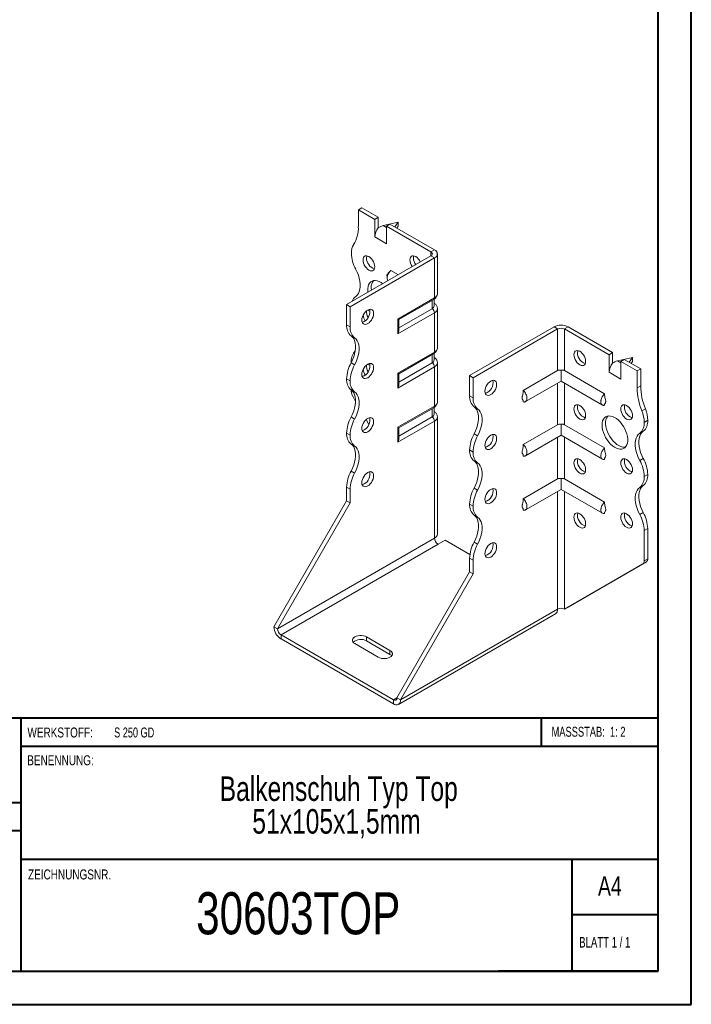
# Model space of a CAD drawing. Header units: millimetres. Extents: x 0 to 210, y 0 to 297.
# Tile 2 of 3: x 109 to 210, y 0 to 149. Entities that reach past the tile are written whole.
import ezdxf

# ---------------------------------------------------------------- set-up
doc = ezdxf.new("R2010")
doc.units = ezdxf.units.MM
doc.styles.add('SLDTEXTSTYLE0', font='TXT', dxfattribs={"width": 0.75})
doc.styles.add('SLDTEXTSTYLE1', font='TXT', dxfattribs={"width": 0.681818})
doc.styles.add('SLDTEXTSTYLE2', font='TXT', dxfattribs={"width": 0.7})
doc.styles.add('SLDTEXTSTYLE3', font='TXT', dxfattribs={"width": 0.6875})

# ---------------------------------------------------------------- blocks, each defined once
blk = doc.blocks.new('SW_NOTE_1')
at = {"color": 0, "linetype": 'Continuous', "lineweight": 0, "char_height": 3.7042, "attachment_point": 2, "style": 'SLDTEXTSTYLE0'}
for s, insert in [('Balkenschuh Typ Top', (24.66, 4.77)), ('51x105x1,5mm', (24.32, -0.16))]:
    blk.add_mtext(s, dxfattribs=dict(at, insert=insert))

msp = doc.modelspace()

# ---------------------------------------------------------------- linework, layer by layer
at = {"color": 7, "linetype": 'Continuous', "lineweight": 40}
for p, q in [((210.08, 0.21), (210.08, 297.21)), ((205.08, 5.21), (205.08, 292.21)), ((205.08, 43.37), (10.11, 43.37)), ((108.91, 43.37), (108.91, 5.12)), ((187.47, 39.12), (187.47, 43.37)), ((205.08, 39.12), (108.91, 39.12)), ((108.91, 30.62), (10.11, 30.62)), ((108.91, 26.37), (10.11, 26.37)), ((108.91, 22.12), (205.08, 22.12)), ((192.08, 5.21), (192.08, 22.21)), ((205.08, 13.71), (192.08, 13.71)), ((10.08, 5.21), (205.08, 5.21)), ((205.08, 5.21), (180.99, 5.21)), ((0.08, 0.21), (210.08, 0.21))]:
    msp.add_line(p, q, dxfattribs=at)
at = {"color": 7, "linetype": 'Continuous', "lineweight": 15}
for p, q in [((159.84, 120.03), (160.37, 120.33)), ((162.84, 118.91), (160.37, 120.33)), ((159.84, 120.03), (159.84, 117.46)), ((162.31, 118.6), (159.84, 120.03)), ((162.84, 118.91), (162.31, 118.6)), ((162.84, 117.31), (162.84, 118.91)), ((162.31, 115.95), (162.31, 118.6)), ((165.85, 118.19), (163.6, 117.66)), ((163.6, 117.66), (164.08, 117.37)), ((164.08, 117.58), (164.61, 117.88)), ((164.08, 114.93), (164.08, 117.58)), ((170.8, 113.7), (164.08, 117.58)), ((171.33, 114.01), (164.61, 117.88)), ((165.33, 117.47), (165.85, 118.19)), ((165.85, 117.58), (165.64, 117.29)), ((165.85, 118.19), (165.85, 117.58)), ((162.31, 115.95), (164.08, 114.93)), ((158.07, 105.74), (170.8, 113.09)), ((170.8, 113.7), (171.33, 114.01)), ((170.8, 113.7), (170.8, 113.09)), ((170.8, 113.09), (171.33, 112.78)), ((171.77, 107.37), (171.77, 113.39)), ((158.6, 105.43), (171.33, 112.78)), ((171.33, 106.76), (171.33, 112.78)), ((165.89, 110.25), (164.75, 110.91)), ((158.6, 105.43), (158.07, 105.74)), ((158.07, 102.7), (158.07, 105.74)), ((165.8, 103.57), (171.33, 106.76)), ((165.95, 103.49), (171.23, 106.53)), ((170.98, 105.13), (170.98, 106.39)), ((171.27, 105.54), (171.27, 106.56)), ((158.6, 102.39), (158.6, 105.43)), ((171.33, 104.51), (165.8, 101.32)), ((170.98, 105.13), (165.95, 102.23)), ((171.33, 98.59), (171.33, 104.51)), ((171.77, 99.21), (171.77, 105.13)), ((158.07, 102.7), (158.6, 102.39)), ((165.8, 101.32), (165.8, 103.57)), ((165.95, 101.82), (165.95, 103.49)), ((159.28, 100.74), (158.75, 101.05)), ((176.63, 95.03), (189.36, 102.37)), ((177.16, 94.72), (189.89, 102.07)), ((189.89, 102.07), (189.36, 102.37)), ((189.89, 102.07), (189.89, 95.79)), ((190.95, 102.07), (191.48, 102.37)), ((190.95, 95.79), (190.95, 102.07)), ((190.95, 102.07), (197.67, 98.19)), ((191.48, 102.37), (198.2, 98.5)), ((165.8, 95.4), (171.33, 98.59)), ((165.95, 95.32), (171.23, 98.37)), ((170.98, 96.96), (170.98, 98.22)), ((171.27, 97.37), (171.27, 98.39)), ((198.2, 98.5), (197.67, 98.19)), ((197.67, 95.54), (197.67, 98.19)), ((198.2, 96.9), (198.2, 98.5)), ((158.75, 96.96), (159.28, 96.66)), ((158.78, 97.16), (158.78, 97.03)), ((170.98, 96.96), (165.95, 94.06)), ((171.77, 91.04), (171.77, 96.96)), ((201.2, 97.78), (198.95, 97.24)), ((198.95, 97.24), (199.44, 96.96)), ((199.44, 97.17), (199.97, 97.47)), ((199.44, 94.51), (199.44, 97.17)), ((199.44, 97.17), (201.91, 95.74)), ((199.97, 97.47), (202.44, 96.05)), ((200.69, 97.06), (201.2, 97.78)), ((201.2, 97.17), (201, 96.88)), ((201.2, 97.78), (201.2, 97.17)), ((171.33, 96.35), (165.8, 93.16)), ((165.8, 93.16), (165.8, 95.4)), ((165.95, 93.65), (165.95, 95.32)), ((171.33, 90.43), (171.33, 96.35)), ((189.89, 95.79), (184.72, 92.8)), ((190.42, 94.2), (190.42, 95.84)), ((190.95, 95.79), (197, 92.3)), ((197.67, 95.54), (199.44, 94.51)), ((201.91, 95.74), (202.44, 96.05)), ((201.91, 95.74), (201.91, 93.18)), ((202.44, 96.05), (202.44, 93.48)), ((158.6, 94.23), (158.07, 94.53)), ((158.07, 94.53), (158.6, 94.23)), ((158.07, 94.53), (158.07, 94.53)), ((158.6, 94.23), (158.6, 94.23)), ((176.63, 95.03), (177.16, 94.72)), ((176.63, 91.98), (176.63, 95.03)), ((177.16, 91.68), (177.16, 94.72)), ((185.06, 91.11), (190.42, 94.2)), ((189.89, 93.9), (189.89, 87.62)), ((190.42, 94.2), (196.66, 90.6)), ((190.95, 87.62), (190.95, 93.9)), ((159.28, 92.58), (158.75, 92.88)), ((158.78, 92.86), (158.78, 92.6)), ((201.91, 93.18), (202.44, 93.48)), ((159.42, 91.15), (158.99, 91.91)), ((176.63, 91.98), (177.16, 91.68)), ((184.72, 91.29), (184.72, 91.07)), ((197, 90.78), (197, 90.57)), ((165.8, 87.24), (171.33, 90.43)), ((165.95, 87.15), (171.23, 90.2)), ((170.98, 88.8), (170.98, 90.06)), ((171.27, 89.2), (171.27, 90.23)), ((177.84, 90.03), (177.31, 90.33)), ((202.62, 89.71), (203.15, 90.02)), ((158.75, 88.8), (159.28, 88.49)), ((161.43, 87.67), (161.01, 88.41)), ((171.33, 88.18), (165.8, 84.99)), ((170.98, 88.8), (165.95, 85.89)), ((171.33, 70.53), (171.33, 88.18)), ((171.77, 71.14), (171.77, 88.8)), ((189.89, 87.62), (184.72, 84.64)), ((190.42, 86.04), (190.42, 87.68)), ((190.95, 87.62), (197, 84.13)), ((202.97, 87.98), (203.5, 88.29)), ((158.6, 86.06), (158.07, 86.37)), ((158.07, 86.37), (158.6, 86.06)), ((158.07, 86.37), (158.07, 86.37)), ((165.8, 84.99), (165.8, 87.24)), ((165.95, 85.49), (165.95, 87.15)), ((177.31, 86.25), (177.84, 85.94)), ((202.83, 86.64), (202.3, 86.33)), ((158.6, 86.06), (158.6, 86.06)), ((159.28, 84.41), (158.75, 84.72)), ((185.06, 82.94), (190.42, 86.04)), ((189.89, 85.73), (189.89, 79.46)), ((190.42, 86.04), (196.66, 82.44)), ((190.95, 79.46), (190.95, 85.73)), ((177.16, 83.51), (176.63, 83.82)), ((176.63, 83.82), (177.16, 83.51)), ((176.63, 83.82), (176.63, 83.82)), ((177.16, 83.51), (177.16, 83.51)), ((177.84, 81.86), (177.31, 82.17)), ((184.72, 83.13), (184.72, 82.91)), ((197, 82.62), (197, 82.4)), ((202.3, 82.25), (202.83, 82.55)), ((158.75, 80.63), (159.28, 80.33)), ((189.89, 79.46), (184.72, 76.47)), ((190.42, 77.87), (190.42, 79.51)), ((190.95, 79.46), (197, 75.97)), ((203.5, 80.12), (202.97, 79.82)), ((202.97, 79.82), (203.5, 80.12)), ((202.97, 79.82), (202.97, 79.82)), ((203.5, 80.12), (203.5, 80.12)), ((158.6, 77.9), (158.07, 78.2)), ((158.07, 76.14), (158.07, 78.2)), ((158.6, 75.84), (158.6, 77.9)), ((177.31, 78.08), (177.84, 77.78)), ((185.06, 74.78), (190.42, 77.87)), ((189.89, 77.57), (189.89, 59.81)), ((190.42, 77.87), (196.66, 74.27)), ((190.95, 59.81), (190.95, 77.57)), ((202.83, 78.47), (202.3, 78.17)), ((147.11, 57.16), (158.07, 76.14)), ((147.64, 56.85), (158.6, 75.84)), ((158.6, 75.84), (158.07, 76.14)), ((177.16, 75.35), (176.63, 75.65)), ((176.63, 75.65), (177.16, 75.35)), ((176.63, 75.65), (176.63, 75.65)), ((177.16, 75.35), (177.16, 75.35)), ((184.72, 74.96), (184.72, 74.74)), ((197, 74.45), (197, 74.24)), ((202.3, 74.08), (202.83, 74.39)), ((177.84, 73.7), (177.31, 74)), ((203.5, 71.96), (202.97, 71.65)), ((202.97, 71.65), (202.97, 67.09)), ((203.5, 71.96), (203.5, 67.4)), ((171.33, 70.53), (147.64, 56.85)), ((171.86, 69.61), (172.92, 70.22)), ((176.67, 68.05), (172.92, 70.22)), ((177.31, 69.92), (177.84, 69.61)), ((148.17, 55.93), (171.86, 69.61)), ((177.16, 67.18), (176.63, 67.49)), ((176.63, 65.43), (176.63, 67.49)), ((177.16, 65.12), (177.16, 67.18)), ((191.48, 60.12), (203.3, 66.94)), ((203.3, 66.94), (202.77, 66.63)), ((202.97, 67.09), (203.5, 67.4)), ((165.67, 46.44), (176.63, 65.43)), ((176.63, 65.43), (177.16, 65.12)), ((190.95, 59.81), (202.77, 66.63)), ((166.2, 46.14), (177.16, 65.12)), ((166.2, 46.14), (189.89, 59.81)), ((189.89, 59.81), (189.89, 59.81)), ((190.95, 59.81), (191.48, 60.12)), ((165.89, 45.45), (189.58, 59.12)), ((147.64, 56.85), (147.11, 57.16)), ((148.17, 55.93), (165.14, 46.14)), ((148.17, 55.93), (148.17, 55.32)), ((148.17, 55.32), (165.14, 45.52)), ((164.61, 53.59), (161.08, 55.63)), ((161.08, 55.01), (161.08, 55.63)), ((164.61, 52.97), (161.08, 55.01)), ((159.31, 54.61), (162.84, 52.57)), ((164.61, 52.97), (164.61, 53.59)), ((165.67, 46.44), (165.14, 46.14)), ((165.14, 46.14), (165.14, 45.52)), ((165.67, 46.44), (166.2, 46.14))]:
    msp.add_line(p, q, dxfattribs=at)
at = {"color": 7, "linetype": 'Continuous', "lineweight": 15, "flags": 128}
for points in [[(162.31, 111.45), (162.29, 111.69), (162.23, 111.95), (162.12, 112.2), (161.98, 112.44), (161.81, 112.66), (161.63, 112.85), (161.43, 112.99), (161.23, 113.07), (161.05, 113.11), (160.88, 113.08), (160.74, 113), (160.63, 112.87), (160.57, 112.69), (160.55, 112.48), (160.57, 112.24), (160.63, 111.98), (160.74, 111.73), (160.88, 111.48), (161.05, 111.27), (161.23, 111.08), (161.43, 110.94), (161.63, 110.86), (161.81, 110.82), (161.98, 110.85), (162.12, 110.93), (162.23, 111.06), (162.29, 111.24), (162.31, 111.45)], [(161.13, 113.1), (161.1, 113), (161.08, 112.78)], [(169.21, 112.17), (169.19, 112.2), (169.05, 112.45), (168.88, 112.66), (168.7, 112.85), (168.5, 112.99), (168.3, 113.07), (168.12, 113.11), (167.95, 113.08), (167.81, 113), (167.7, 112.87), (167.64, 112.69), (167.62, 112.48), (167.64, 112.24), (167.7, 111.98), (167.81, 111.73), (167.95, 111.49), (167.97, 111.46)], [(168.2, 113.1), (168.17, 113), (168.15, 112.78)], [(159.45, 106.98), (159.67, 107.18), (159.85, 107.42), (159.98, 107.72), (160.08, 108.06), (160.12, 108.43), (160.12, 108.84), (160.08, 109.27), (159.98, 109.71), (159.85, 110.17), (159.67, 110.62), (159.45, 111.06)], [(163.52, 108.89), (163.27, 109.06), (162.97, 109.22), (162.68, 109.32), (162.4, 109.37), (162.14, 109.36), (161.9, 109.28), (161.7, 109.16), (161.53, 108.97), (161.39, 108.74), (161.3, 108.47), (161.26, 108.15), (161.26, 107.81), (161.28, 107.59)], [(161.78, 108.29), (161.81, 107.93), (161.81, 107.9)], [(161.25, 104.92), (161.06, 104.78), (160.87, 104.6), (160.7, 104.38), (160.56, 104.14), (160.46, 103.89), (160.39, 103.63), (160.37, 103.39), (160.39, 103.18), (160.46, 103), (160.56, 102.87), (160.7, 102.79), (160.87, 102.76), (161.06, 102.79), (161.25, 102.88), (161.45, 103.02), (161.64, 103.21), (161.8, 103.42), (161.94, 103.67), (162.05, 103.92), (162.11, 104.17), (162.14, 104.41), (162.11, 104.63), (162.05, 104.81), (161.94, 104.94), (161.8, 105.02), (161.64, 105.04), (161.45, 105.01), (161.25, 104.92)], [(160.72, 103.19), (160.53, 103.1), (160.42, 103.08)], [(165.8, 103.57), (165.86, 103.54), (165.9, 103.51), (165.93, 103.5), (165.95, 103.49), (165.95, 103.49)], [(158.75, 101.05), (158.96, 100.85), (159.14, 100.61), (159.28, 100.31), (159.37, 99.97), (159.42, 99.6), (159.42, 99.19), (159.37, 98.76), (159.28, 98.32), (159.14, 97.86), (158.96, 97.41), (158.75, 96.96)], [(159.28, 96.66), (159.49, 97.1), (159.67, 97.56), (159.81, 98.01), (159.9, 98.45), (159.95, 98.88), (159.95, 99.29), (159.9, 99.67), (159.81, 100), (159.67, 100.3), (159.49, 100.55), (159.28, 100.74)], [(192.37, 98.19), (192.39, 98.4), (192.45, 98.58), (192.56, 98.71), (192.7, 98.79), (192.87, 98.82), (193.05, 98.79), (193.25, 98.7), (193.45, 98.56), (193.63, 98.38), (193.8, 98.16), (193.94, 97.92), (194.05, 97.66), (194.11, 97.41), (194.13, 97.17), (194.11, 96.95), (194.05, 96.78), (193.94, 96.64), (193.8, 96.56), (193.63, 96.54), (193.45, 96.57), (193.25, 96.66), (193.05, 96.8), (192.87, 96.98), (192.7, 97.2), (192.56, 97.44), (192.45, 97.7), (192.39, 97.95), (192.37, 98.19)], [(161.25, 96.76), (161.06, 96.62), (160.87, 96.44), (160.7, 96.22), (160.56, 95.98), (160.46, 95.72), (160.39, 95.47), (160.37, 95.23), (160.39, 95.01), (160.46, 94.84), (160.56, 94.7), (160.7, 94.62), (160.87, 94.6), (161.06, 94.63), (161.25, 94.72), (161.45, 94.86), (161.64, 95.04), (161.8, 95.26), (161.94, 95.5), (162.05, 95.75), (162.11, 96.01), (162.14, 96.25), (162.11, 96.46), (162.05, 96.64), (161.94, 96.77), (161.8, 96.85), (161.64, 96.88), (161.45, 96.85), (161.25, 96.76)], [(165.8, 95.4), (165.86, 95.37), (165.9, 95.35), (165.93, 95.33), (165.95, 95.32), (165.95, 95.32)], [(160.72, 95.02), (160.53, 94.94), (160.42, 94.91)], [(179.81, 94.21), (179.62, 94.07), (179.43, 93.89), (179.26, 93.67), (179.12, 93.43), (179.02, 93.17), (178.95, 92.92), (178.93, 92.68), (178.95, 92.46), (179.02, 92.29), (179.12, 92.15), (179.26, 92.07), (179.43, 92.05), (179.62, 92.08), (179.81, 92.17), (180.01, 92.31), (180.2, 92.49), (180.37, 92.71), (180.51, 92.95), (180.61, 93.2), (180.68, 93.46), (180.7, 93.7), (180.68, 93.91), (180.61, 94.09), (180.51, 94.22), (180.37, 94.3), (180.2, 94.33), (180.01, 94.3), (179.81, 94.21)], [(158.75, 92.88), (158.96, 92.69), (159.14, 92.44), (159.28, 92.14), (159.37, 91.81), (159.42, 91.43), (159.42, 91.02), (159.37, 90.6), (159.28, 90.15), (159.14, 89.7), (158.96, 89.24), (158.75, 88.8)], [(159.28, 88.49), (159.49, 88.94), (159.67, 89.39), (159.81, 89.84), (159.9, 90.29), (159.95, 90.72), (159.95, 91.12), (159.9, 91.5), (159.81, 91.84), (159.67, 92.13), (159.49, 92.38), (159.28, 92.58)], [(192.37, 90.02), (192.39, 90.24), (192.45, 90.42), (192.56, 90.55), (192.7, 90.63), (192.87, 90.65), (193.05, 90.62), (193.25, 90.53), (193.45, 90.39), (193.63, 90.21), (193.8, 89.99), (193.94, 89.75), (194.05, 89.5), (194.11, 89.24), (194.13, 89), (194.11, 88.79), (194.05, 88.61), (193.94, 88.48), (193.8, 88.4), (193.63, 88.37), (193.45, 88.4), (193.25, 88.49), (193.05, 88.63), (192.87, 88.81), (192.7, 89.03), (192.56, 89.28), (192.45, 89.53), (192.39, 89.78), (192.37, 90.02)], [(199.44, 90.02), (199.46, 90.24), (199.52, 90.42), (199.63, 90.55), (199.77, 90.63), (199.94, 90.65), (200.12, 90.62), (200.32, 90.53), (200.52, 90.4), (200.7, 90.21), (200.87, 89.99), (201.01, 89.75), (201.12, 89.5), (201.18, 89.24), (201.2, 89), (201.18, 88.79), (201.12, 88.61), (201.01, 88.48), (200.87, 88.4), (200.7, 88.37), (200.52, 88.4), (200.32, 88.49), (200.12, 88.63), (199.94, 88.82), (199.77, 89.03), (199.63, 89.28), (199.52, 89.53), (199.46, 89.78), (199.44, 90.02)], [(177.31, 86.25), (177.52, 86.69), (177.7, 87.15), (177.84, 87.6), (177.93, 88.05), (177.98, 88.47), (177.98, 88.88), (177.93, 89.26), (177.84, 89.59), (177.7, 89.89), (177.52, 90.14), (177.31, 90.33)], [(177.84, 85.94), (178.05, 86.39), (178.23, 86.84), (178.37, 87.29), (178.46, 87.74), (178.51, 88.17), (178.51, 88.57), (178.46, 88.95), (178.37, 89.29), (178.23, 89.58), (178.05, 89.83), (177.84, 90.03)], [(161.25, 88.59), (161.06, 88.45), (160.87, 88.27), (160.7, 88.05), (160.56, 87.81), (160.46, 87.56), (160.39, 87.3), (160.37, 87.06), (160.39, 86.85), (160.46, 86.67), (160.56, 86.54), (160.7, 86.46), (160.87, 86.43), (161.06, 86.46), (161.25, 86.55), (161.45, 86.69), (161.64, 86.87), (161.8, 87.09), (161.94, 87.34), (162.05, 87.59), (162.11, 87.84), (162.14, 88.08), (162.11, 88.3), (162.05, 88.48), (161.94, 88.61), (161.8, 88.69), (161.64, 88.71), (161.45, 88.68), (161.25, 88.59)], [(196.61, 87.57), (196.63, 87.9), (196.7, 88.2), (196.81, 88.45), (196.96, 88.66), (197.15, 88.82), (197.37, 88.92), (197.62, 88.96), (197.9, 88.94), (198.18, 88.87), (198.48, 88.74), (198.78, 88.55), (199.07, 88.32), (199.35, 88.04), (199.61, 87.73), (199.85, 87.38), (200.05, 87.01), (200.22, 86.63), (200.36, 86.25), (200.45, 85.87), (200.49, 85.5), (200.49, 85.16), (200.45, 84.85), (200.36, 84.57), (200.22, 84.34), (200.05, 84.16), (199.85, 84.03), (199.61, 83.96), (199.35, 83.94), (199.07, 83.99), (198.78, 84.09), (198.48, 84.25), (198.18, 84.46), (197.9, 84.72), (197.62, 85.01), (197.37, 85.35), (197.15, 85.7), (196.96, 86.08), (196.81, 86.46), (196.7, 86.84), (196.63, 87.22), (196.61, 87.57)], [(197.47, 88.94), (197.41, 88.87), (197.28, 88.64), (197.19, 88.36), (197.14, 88.05), (197.14, 87.7), (197.19, 87.34), (197.28, 86.96), (197.41, 86.57), (197.58, 86.19), (197.79, 85.83), (198.03, 85.48), (198.29, 85.17), (198.57, 84.89), (198.86, 84.66), (199.16, 84.47), (199.45, 84.34), (199.74, 84.26), (200.01, 84.25), (200.17, 84.27)], [(160.72, 86.86), (160.53, 86.77), (160.42, 86.75)], [(179.81, 86.04), (179.62, 85.9), (179.43, 85.72), (179.26, 85.5), (179.12, 85.26), (179.02, 85.01), (178.95, 84.75), (178.93, 84.51), (178.95, 84.3), (179.02, 84.12), (179.12, 83.99), (179.26, 83.91), (179.43, 83.88), (179.62, 83.91), (179.81, 84), (180.01, 84.14), (180.2, 84.32), (180.37, 84.54), (180.51, 84.79), (180.61, 85.04), (180.68, 85.29), (180.7, 85.53), (180.68, 85.75), (180.61, 85.93), (180.51, 86.06), (180.37, 86.14), (180.2, 86.16), (180.01, 86.13), (179.81, 86.04)], [(202.3, 82.25), (202.08, 82.69), (201.9, 83.15), (201.77, 83.6), (201.67, 84.04), (201.63, 84.47), (201.63, 84.88), (201.67, 85.25), (201.77, 85.59), (201.9, 85.89), (202.08, 86.14), (202.3, 86.33)], [(202.83, 86.64), (202.61, 86.44), (202.43, 86.2), (202.3, 85.9), (202.2, 85.56), (202.16, 85.19), (202.16, 84.78), (202.2, 84.35), (202.3, 83.9), (202.43, 83.45), (202.61, 83), (202.83, 82.55)], [(158.75, 84.72), (158.96, 84.52), (159.14, 84.27), (159.28, 83.98), (159.37, 83.64), (159.42, 83.27), (159.42, 82.86), (159.37, 82.43), (159.28, 81.98), (159.14, 81.53), (158.96, 81.08), (158.75, 80.63)], [(159.28, 80.33), (159.49, 80.77), (159.67, 81.23), (159.81, 81.68), (159.9, 82.12), (159.95, 82.55), (159.95, 82.96), (159.9, 83.33), (159.81, 83.67), (159.67, 83.97), (159.49, 84.22), (159.28, 84.41)], [(177.31, 78.08), (177.52, 78.53), (177.7, 78.98), (177.84, 79.43), (177.93, 79.88), (177.98, 80.31), (177.98, 80.72), (177.93, 81.09), (177.84, 81.43), (177.7, 81.72), (177.52, 81.97), (177.31, 82.17)], [(177.84, 77.78), (178.05, 78.22), (178.23, 78.68), (178.37, 79.13), (178.46, 79.57), (178.51, 80), (178.51, 80.41), (178.46, 80.78), (178.37, 81.12), (178.23, 81.42), (178.05, 81.67), (177.84, 81.86)], [(192.37, 81.86), (192.39, 82.07), (192.45, 82.25), (192.56, 82.38), (192.7, 82.46), (192.87, 82.49), (193.05, 82.46), (193.25, 82.37), (193.45, 82.23), (193.63, 82.05), (193.8, 81.83), (193.94, 81.58), (194.05, 81.33), (194.11, 81.08), (194.13, 80.84), (194.11, 80.62), (194.05, 80.44), (193.94, 80.31), (193.8, 80.23), (193.63, 80.21), (193.45, 80.24), (193.25, 80.33), (193.05, 80.47), (192.87, 80.65), (192.7, 80.87), (192.56, 81.11), (192.45, 81.36), (192.39, 81.62), (192.37, 81.86)], [(199.44, 81.86), (199.46, 82.07), (199.52, 82.25), (199.63, 82.38), (199.77, 82.46), (199.94, 82.49), (200.12, 82.46), (200.32, 82.37), (200.52, 82.23), (200.7, 82.05), (200.87, 81.83), (201.01, 81.59), (201.12, 81.33), (201.18, 81.08), (201.2, 80.84), (201.18, 80.62), (201.12, 80.45), (201.01, 80.31), (200.87, 80.23), (200.7, 80.21), (200.52, 80.24), (200.32, 80.33), (200.12, 80.47), (199.94, 80.65), (199.77, 80.87), (199.63, 81.11), (199.52, 81.37), (199.46, 81.62), (199.44, 81.86)], [(161.25, 80.43), (161.06, 80.29), (160.87, 80.11), (160.7, 79.89), (160.56, 79.64), (160.46, 79.39), (160.39, 79.14), (160.37, 78.9), (160.39, 78.68), (160.46, 78.5), (160.56, 78.37), (160.7, 78.29), (160.87, 78.27), (161.06, 78.3), (161.25, 78.39), (161.45, 78.53), (161.64, 78.71), (161.8, 78.93), (161.94, 79.17), (162.05, 79.42), (162.11, 79.68), (162.14, 79.92), (162.11, 80.13), (162.05, 80.31), (161.94, 80.44), (161.8, 80.52), (161.64, 80.55), (161.45, 80.52), (161.25, 80.43)], [(160.72, 78.69), (160.53, 78.6), (160.42, 78.58)], [(179.81, 77.88), (179.62, 77.74), (179.43, 77.56), (179.26, 77.34), (179.12, 77.09), (179.02, 76.84), (178.95, 76.59), (178.93, 76.35), (178.95, 76.13), (179.02, 75.95), (179.12, 75.82), (179.26, 75.74), (179.43, 75.72), (179.62, 75.75), (179.81, 75.84), (180.01, 75.98), (180.2, 76.16), (180.37, 76.38), (180.51, 76.62), (180.61, 76.87), (180.68, 77.13), (180.7, 77.37), (180.68, 77.58), (180.61, 77.76), (180.51, 77.89), (180.37, 77.97), (180.2, 78), (180.01, 77.97), (179.81, 77.88)], [(202.3, 74.08), (202.08, 74.53), (201.9, 74.98), (201.77, 75.43), (201.67, 75.88), (201.63, 76.31), (201.63, 76.71), (201.67, 77.09), (201.77, 77.43), (201.9, 77.72), (202.08, 77.97), (202.3, 78.17)], [(202.83, 78.47), (202.61, 78.28), (202.43, 78.03), (202.3, 77.73), (202.2, 77.4), (202.16, 77.02), (202.16, 76.61), (202.2, 76.18), (202.3, 75.74), (202.43, 75.29), (202.61, 74.83), (202.83, 74.39)], [(192.37, 73.69), (192.39, 73.91), (192.45, 74.08), (192.56, 74.22), (192.7, 74.3), (192.87, 74.32), (193.05, 74.29), (193.25, 74.2), (193.45, 74.06), (193.63, 73.88), (193.8, 73.66), (193.94, 73.42), (194.05, 73.17), (194.11, 72.91), (194.13, 72.67), (194.11, 72.46), (194.05, 72.28), (193.94, 72.15), (193.8, 72.07), (193.63, 72.04), (193.45, 72.07), (193.25, 72.16), (193.05, 72.3), (192.87, 72.48), (192.7, 72.7), (192.56, 72.94), (192.45, 73.2), (192.39, 73.45), (192.37, 73.69)], [(199.44, 73.69), (199.46, 73.91), (199.52, 74.09), (199.63, 74.22), (199.77, 74.3), (199.94, 74.32), (200.12, 74.29), (200.32, 74.2), (200.52, 74.06), (200.7, 73.88), (200.87, 73.66), (201.01, 73.42), (201.12, 73.17), (201.18, 72.91), (201.2, 72.67), (201.18, 72.46), (201.12, 72.28), (201.01, 72.15), (200.87, 72.07), (200.7, 72.04), (200.52, 72.07), (200.32, 72.16), (200.12, 72.3), (199.94, 72.48), (199.77, 72.7), (199.63, 72.95), (199.52, 73.2), (199.46, 73.45), (199.44, 73.69)], [(177.31, 69.92), (177.52, 70.36), (177.7, 70.82), (177.84, 71.27), (177.93, 71.71), (177.98, 72.14), (177.98, 72.55), (177.93, 72.93), (177.84, 73.26), (177.7, 73.56), (177.52, 73.81), (177.31, 74)], [(177.84, 69.61), (178.05, 70.06), (178.23, 70.51), (178.37, 70.96), (178.46, 71.41), (178.51, 71.84), (178.51, 72.24), (178.46, 72.62), (178.37, 72.96), (178.23, 73.25), (178.05, 73.5), (177.84, 73.7)], [(179.81, 69.71), (179.62, 69.57), (179.43, 69.39), (179.26, 69.17), (179.12, 68.93), (179.02, 68.67), (178.95, 68.42), (178.93, 68.18), (178.95, 67.97), (179.02, 67.79), (179.12, 67.66), (179.26, 67.58), (179.43, 67.55), (179.62, 67.58), (179.81, 67.67), (180.01, 67.81), (180.2, 67.99), (180.37, 68.21), (180.51, 68.45), (180.61, 68.71), (180.68, 68.96), (180.7, 69.2), (180.68, 69.42), (180.61, 69.59), (180.51, 69.73), (180.37, 69.81), (180.2, 69.83), (180.01, 69.8), (179.81, 69.71)], [(161.08, 55.63), (160.86, 55.73), (160.61, 55.8), (160.33, 55.83), (160.05, 55.83), (159.78, 55.8), (159.53, 55.73), (159.31, 55.63), (159.13, 55.5), (159.01, 55.35), (158.95, 55.2), (158.95, 55.04), (159.01, 54.88), (159.13, 54.73), (159.31, 54.61)], [(162.84, 52.57), (163.06, 52.46), (163.32, 52.39), (163.59, 52.36), (163.87, 52.36), (164.14, 52.39), (164.39, 52.46), (164.61, 52.57), (164.79, 52.69), (164.91, 52.84), (164.97, 52.99), (164.97, 53.16), (164.91, 53.31), (164.79, 53.46), (164.61, 53.59)], [(164.86, 52.77), (164.79, 52.85), (164.61, 52.97)]]:
    msp.add_lwpolyline(points, dxfattribs=at)
at = {"color": 7, "linetype": 'Continuous', "lineweight": 15}
for centre, radius, start, end in [((155.23, 117.28), 4.61, 327.7485, 2.3387), ((164.61, 115.84), 2.3, 140.2279, 177.3607), ((161.08, 113.59), 2.3, 147.7416, 182.2983), ((164.09, 113.66), 5.31, 181.7823, 209.2631), ((170.68, 113.39), 0.327, 290.7834, 69.2166), ((171.1, 113.39), 0.655, 290.7834, 69.2166), ((162.8, 112.78), 1.73, 179.8957, 251.6679), ((170.06, 112.87), 1.91, 182.6887, 215.5082), ((163.37, 108.38), 1.59, 142.2302, 183.1957), ((160.39, 105.75), 1.55, 127.2348, 161.8283), ((171.02, 107.45), 0.754, 294.3747, 354.3052), ((170.77, 105.59), 0.503, 294.3747, 354.3052), ((171.08, 106.73), 0.246, 305.0133, 6.2988), ((162.52, 104.44), 1.99, 188.7716, 214.7677), ((159.84, 104.7), 1.75, 300.294, 11.2749), ((162.72, 104.62), 1.64, 173.123, 210.5201), ((160.89, 103.87), 1.09, 49.2683, 72.1755), ((170.56, 104.48), 0.768, 2.6055, 57.3945), ((171.03, 105.19), 0.739, 293.6966, 354.9838), ((160.02, 102.53), 1.96, 175.1643, 229.312), ((190.42, 100.33), 2.31, 62.6097, 117.3903), ((160.55, 102.23), 1.96, 175.1643, 229.312), ((190.42, 101.04), 1.15, 62.6097, 117.3903), ((160.78, 97.32), 2.01, 134.7217, 184.4767), ((171.08, 98.57), 0.246, 305.0133, 6.2988), ((171.02, 99.28), 0.754, 294.3747, 354.3052), ((194.58, 98.44), 1.67, 167.2601, 252.7345), ((163.38, 94.37), 5.31, 150.7369, 178.2177), ((163.91, 94.06), 5.31, 150.7369, 178.2177), ((159.84, 96.53), 1.75, 300.294, 11.2749), ((162.72, 96.46), 1.64, 173.123, 210.5201), ((160.89, 95.71), 1.09, 49.2683, 72.1755), ((170.77, 97.42), 0.503, 294.3747, 354.3052), ((170.56, 96.31), 0.768, 2.6055, 57.3945), ((171.03, 97.03), 0.739, 293.6966, 354.9838), ((199.97, 95.43), 2.3, 140.2279, 177.3607), ((162.52, 96.27), 1.99, 188.7716, 214.7677), ((160.02, 94.37), 1.96, 175.1625, 229.3233), ((160.55, 94.06), 1.96, 175.1625, 229.3233), ((178.49, 93.95), 1.67, 287.2657, 12.7396), ((160.22, 92.65), 1.44, 181.9565, 211.1437), ((211.67, 93.36), 9.76, 181.104, 201.9744), ((212.2, 93.67), 9.76, 181.104, 201.9744), ((171.02, 91.12), 0.754, 294.3747, 354.3052), ((178.59, 91.82), 1.96, 175.1643, 229.312), ((179.12, 91.51), 1.96, 175.1643, 229.312), ((194.58, 90.28), 1.67, 167.2601, 252.7345), ((201.65, 90.28), 1.67, 167.2601, 252.7345), ((170.77, 89.25), 0.503, 294.3747, 354.3052), ((171.08, 90.4), 0.246, 305.0133, 6.2988), ((198.09, 87.89), 4.88, 1.1352, 21.9715), ((198.62, 88.19), 4.88, 1.1352, 21.9715), ((163.38, 86.2), 5.31, 150.7369, 178.2177), ((163.91, 85.9), 5.31, 150.7369, 178.2177), ((159.84, 88.36), 1.75, 300.294, 11.2749), ((170.56, 88.15), 0.768, 2.6055, 57.3945), ((171.03, 88.86), 0.739, 293.6966, 354.9838), ((201.02, 87.82), 1.96, 310.688, 4.8357), ((201.55, 88.12), 1.96, 310.688, 4.8357), ((160.02, 86.2), 1.96, 175.1625, 229.3233), ((181.94, 83.65), 5.31, 150.7369, 178.2177), ((178.49, 85.79), 1.67, 287.2657, 12.7396), ((160.55, 85.9), 1.96, 175.1625, 229.3233), ((182.47, 83.35), 5.31, 150.7369, 178.2177), ((178.58, 83.65), 1.96, 175.1625, 229.3233), ((179.11, 83.35), 1.96, 175.1625, 229.3233), ((194.58, 82.11), 1.67, 167.2601, 252.7345), ((201.65, 82.11), 1.67, 167.2601, 252.7345), ((197.67, 79.65), 5.31, 1.7827, 29.2674), ((198.2, 79.96), 5.31, 1.7827, 29.2674), ((163.38, 78.04), 5.31, 150.7369, 178.2177), ((163.91, 77.73), 5.31, 150.7369, 178.2177), ((159.84, 80.2), 1.75, 300.294, 11.2749), ((201.02, 79.65), 1.96, 310.688, 4.8357), ((201.55, 79.96), 1.96, 310.688, 4.8357), ((181.94, 75.49), 5.31, 150.7369, 178.2177), ((182.47, 75.18), 5.31, 150.7369, 178.2177), ((178.49, 77.62), 1.67, 287.2657, 12.7396), ((178.58, 75.49), 1.96, 175.1625, 229.3233), ((179.11, 75.18), 1.96, 175.1625, 229.3233), ((194.58, 73.95), 1.67, 167.2601, 252.7345), ((201.65, 73.95), 1.67, 167.2601, 252.7345), ((198.19, 71.79), 5.31, 1.7823, 29.2631), ((197.66, 71.49), 5.31, 1.7823, 29.2631), ((171.02, 71.21), 0.754, 294.3747, 354.3052), ((172.48, 70.58), 1.15, 182.6055, 237.3945), ((181.94, 67.32), 5.31, 150.7369, 178.2177), ((178.49, 69.46), 1.67, 287.2657, 12.7396), ((182.47, 67.02), 5.31, 150.7369, 178.2177), ((202.47, 67.04), 0.503, 305.698, 5.6204), ((203, 67.35), 0.503, 305.698, 5.6204), ((189.16, 59.73), 0.739, 305.0133, 6.2988), ((190.42, 58.79), 1.15, 62.6097, 117.3903), ((149.41, 57.26), 2.31, 182.6055, 237.3945), ((148.79, 56.9), 1.15, 182.6055, 237.3945), ((160.21, 53.52), 1.73, 59.9008, 131.6597), ((165.35, 46.39), 0.328, 230.7967, 9.214), ((165.56, 46.03), 0.655, 230.7967, 9.214)]:
    msp.add_arc(centre, radius, start, end, dxfattribs=at)
for centre, major_axis, ratio, start_param, end_param in [((163.6, 116.43), (1.39, 0.8), 0.717477, 1.181016, 1.704614), ((165.45, 101.53), (0.354, 0.612), 0.577335, 4.71243, 5.497828), ((198.95, 96.02), (1.39, 0.8), 0.717477, 1.181016, 1.704614), ((165.45, 93.36), (0.354, 0.612), 0.577335, 4.71243, 5.497828), ((165.45, 87.44), (0.5, -0.289), 0.00007, 0.000041, 0.785439), ((165.45, 85.2), (0.354, 0.612), 0.577335, 4.71243, 5.497828)]:
    msp.add_ellipse(centre, major_axis=major_axis, ratio=ratio, start_param=start_param, end_param=end_param, dxfattribs=at)
for points, knots in [([(164.61, 110.77), (164.57, 110.72), (164.48, 110.61), (164.33, 110.49), (164.23, 110.36), (164.18, 110.27), (164.16, 110.23), (164.15, 110.19), (164.15, 110.16), (164.15, 110.13), (164.15, 110.1), (164.15, 110.08), (164.16, 110.06), (164.16, 110.06), (164.17, 110.06)], [0, 0, 0, 0, 0.188459, 0.442396, 0.654057, 0.739658, 0.773076, 0.801841, 0.828617, 0.856601, 0.888626, 0.925867, 0.96442, 1, 1, 1, 1]), ([(164.75, 110.91), (164.7, 110.85), (164.56, 110.72), (164.37, 110.44), (164.23, 110.09), (164.18, 109.76), (164.2, 109.49), (164.27, 109.38), (164.3, 109.34)], [0, 0, 0, 0, 0.125702, 0.310729, 0.495762, 0.680796, 0.865829, 1, 1, 1, 1]), ([(171.23, 106.53), (171.27, 106.56), (171.38, 106.63), (171.53, 106.76), (171.66, 106.94), (171.74, 107.14), (171.78, 107.29), (171.77, 107.36), (171.77, 107.37)], [0, 0, 0, 0, 0.143347, 0.365441, 0.574573, 0.774854, 0.971172, 1, 1, 1, 1]), ([(171.77, 105.13), (171.76, 105.19), (171.76, 105.32), (171.68, 105.52), (171.57, 105.69), (171.43, 105.84), (171.32, 105.91), (171.27, 105.94)], [0, 0, 0, 0, 0.1904621, 0.4028943, 0.6156493, 0.8367113, 1, 1, 1, 1]), ([(171.23, 98.37), (171.27, 98.39), (171.38, 98.46), (171.53, 98.6), (171.66, 98.78), (171.74, 98.97), (171.78, 99.12), (171.77, 99.2), (171.77, 99.21)], [0, 0, 0, 0, 0.143347, 0.365441, 0.574573, 0.774854, 0.971172, 1, 1, 1, 1]), ([(171.77, 96.96), (171.76, 97.02), (171.76, 97.16), (171.68, 97.35), (171.57, 97.53), (171.43, 97.67), (171.32, 97.74), (171.27, 97.77)], [0, 0, 0, 0, 0.1904621, 0.4028943, 0.6156493, 0.8367113, 1, 1, 1, 1]), ([(190.42, 95.84), (190.37, 95.86), (190.33, 95.86), (190.23, 95.87), (190.18, 95.87), (190.05, 95.86), (189.96, 95.83), (189.89, 95.79)], [0, 0, 0, 0, 0.25, 0.25, 0.5, 0.5, 1, 1, 1, 1]), ([(190.95, 95.79), (190.92, 95.81), (190.88, 95.82), (190.79, 95.85), (190.75, 95.86), (190.66, 95.87), (190.61, 95.87), (190.52, 95.86), (190.47, 95.86), (190.42, 95.84)], [0, 0, 0, 0, 0.25, 0.25, 0.5, 0.5, 0.75, 0.75, 1, 1, 1, 1]), ([(184.72, 92.6), (184.71, 92.48), (184.68, 92.28), (184.61, 92.04), (184.57, 91.86), (184.55, 91.71), (184.55, 91.58), (184.58, 91.49), (184.62, 91.41), (184.68, 91.35), (184.71, 91.3), (184.72, 91.28)], [0, 0, 0, 0, 0.183861, 0.312881, 0.388065, 0.468816, 0.561108, 0.614338, 0.675587, 0.826, 1, 1, 1, 1]), ([(184.72, 91.07), (184.76, 91.06), (184.8, 91.06), (184.88, 91.05), (184.91, 91.06), (184.98, 91.07), (185.01, 91.08), (185.07, 91.11), (185.1, 91.14), (185.15, 91.18), (185.17, 91.21), (185.21, 91.27), (185.23, 91.31), (185.26, 91.39), (185.27, 91.43), (185.28, 91.51), (185.28, 91.56), (185.28, 91.66), (185.28, 91.71), (185.27, 91.81), (185.26, 91.86), (185.22, 92.03), (185.18, 92.13), (185.08, 92.35), (185.02, 92.45), (184.91, 92.59), (184.88, 92.64), (184.8, 92.72), (184.76, 92.76), (184.72, 92.8)], [0, 0, 0, 0, 0.0625, 0.0625, 0.125, 0.125, 0.1875, 0.1875, 0.25, 0.25, 0.3125, 0.3125, 0.375, 0.375, 0.4375, 0.4375, 0.5, 0.5, 0.5625, 0.5625, 0.625, 0.625, 0.75, 0.75, 0.875, 0.875, 0.9375, 0.9375, 1, 1, 1, 1]), ([(197, 92.3), (196.96, 92.26), (196.92, 92.22), (196.84, 92.13), (196.8, 92.09), (196.74, 91.99), (196.7, 91.95), (196.64, 91.84), (196.61, 91.79), (196.56, 91.68), (196.54, 91.63), (196.5, 91.52), (196.49, 91.47), (196.46, 91.36), (196.45, 91.31), (196.44, 91.21), (196.43, 91.15), (196.43, 91.01), (196.45, 90.92), (196.5, 90.77), (196.54, 90.7), (196.64, 90.61), (196.7, 90.57), (196.8, 90.55), (196.84, 90.55), (196.92, 90.55), (196.96, 90.56), (197, 90.57)], [0, 0, 0, 0, 0.0625, 0.0625, 0.125, 0.125, 0.1875, 0.1875, 0.25, 0.25, 0.3125, 0.3125, 0.375, 0.375, 0.4375, 0.4375, 0.5, 0.5, 0.625, 0.625, 0.75, 0.75, 0.875, 0.875, 0.9375, 0.9375, 1, 1, 1, 1]), ([(197, 90.77), (197.01, 90.77), (197.01, 90.77), (197.06, 90.83), (197.12, 90.94), (197.16, 91.07), (197.17, 91.24), (197.12, 91.46), (197.04, 91.75), (197.01, 91.97), (197, 92.09)], [0, 0, 0, 0, 0.082719, 0.205131, 0.329338, 0.43478, 0.526561, 0.636523, 0.801685, 1, 1, 1, 1]), ([(171.23, 90.2), (171.27, 90.23), (171.38, 90.3), (171.53, 90.43), (171.66, 90.61), (171.74, 90.81), (171.78, 90.96), (171.77, 91.03), (171.77, 91.04)], [0, 0, 0, 0, 0.143347, 0.365441, 0.574573, 0.774854, 0.971172, 1, 1, 1, 1]), ([(171.77, 88.8), (171.76, 88.86), (171.76, 88.99), (171.68, 89.19), (171.57, 89.36), (171.43, 89.51), (171.32, 89.58), (171.27, 89.61)], [0, 0, 0, 0, 0.190462, 0.402894, 0.615649, 0.836711, 1, 1, 1, 1]), ([(190.42, 87.68), (190.37, 87.69), (190.33, 87.7), (190.23, 87.71), (190.18, 87.71), (190.05, 87.69), (189.96, 87.66), (189.89, 87.62)], [0, 0, 0, 0, 0.25, 0.25, 0.5, 0.5, 1, 1, 1, 1]), ([(190.95, 87.62), (190.92, 87.64), (190.88, 87.66), (190.79, 87.69), (190.75, 87.7), (190.66, 87.71), (190.61, 87.71), (190.52, 87.7), (190.47, 87.69), (190.42, 87.68)], [0, 0, 0, 0, 0.25, 0.25, 0.5, 0.5, 0.75, 0.75, 1, 1, 1, 1]), ([(184.72, 84.43), (184.71, 84.31), (184.68, 84.11), (184.61, 83.87), (184.57, 83.7), (184.55, 83.54), (184.55, 83.41), (184.58, 83.33), (184.62, 83.24), (184.68, 83.18), (184.71, 83.14), (184.72, 83.11)], [0, 0, 0, 0, 0.1838609, 0.3128809, 0.3880645, 0.4688156, 0.5611077, 0.614338, 0.6755871, 0.8260004, 1, 1, 1, 1]), ([(184.72, 82.91), (184.76, 82.9), (184.8, 82.89), (184.88, 82.89), (184.91, 82.89), (184.98, 82.91), (185.01, 82.92), (185.07, 82.95), (185.1, 82.97), (185.15, 83.02), (185.17, 83.05), (185.21, 83.11), (185.23, 83.14), (185.26, 83.22), (185.27, 83.26), (185.28, 83.35), (185.28, 83.4), (185.28, 83.49), (185.28, 83.54), (185.27, 83.65), (185.26, 83.7), (185.22, 83.86), (185.18, 83.97), (185.08, 84.18), (185.02, 84.28), (184.91, 84.43), (184.88, 84.47), (184.8, 84.56), (184.76, 84.6), (184.72, 84.64)], [0, 0, 0, 0, 0.0625, 0.0625, 0.125, 0.125, 0.1875, 0.1875, 0.25, 0.25, 0.3125, 0.3125, 0.375, 0.375, 0.4375, 0.4375, 0.5, 0.5, 0.5625, 0.5625, 0.625, 0.625, 0.75, 0.75, 0.875, 0.875, 0.9375, 0.9375, 1, 1, 1, 1]), ([(197, 84.13), (196.96, 84.09), (196.92, 84.05), (196.84, 83.97), (196.8, 83.92), (196.74, 83.83), (196.7, 83.78), (196.64, 83.68), (196.61, 83.63), (196.56, 83.52), (196.54, 83.47), (196.5, 83.36), (196.49, 83.3), (196.46, 83.2), (196.45, 83.14), (196.44, 83.04), (196.43, 82.99), (196.43, 82.84), (196.45, 82.76), (196.5, 82.6), (196.54, 82.54), (196.64, 82.44), (196.7, 82.41), (196.8, 82.39), (196.84, 82.38), (196.92, 82.39), (196.96, 82.39), (197, 82.4)], [0, 0, 0, 0, 0.0625, 0.0625, 0.125, 0.125, 0.1875, 0.1875, 0.25, 0.25, 0.3125, 0.3125, 0.375, 0.375, 0.4375, 0.4375, 0.5, 0.5, 0.625, 0.625, 0.75, 0.75, 0.875, 0.875, 0.9375, 0.9375, 1, 1, 1, 1]), ([(197, 82.61), (197.01, 82.61), (197.01, 82.61), (197.06, 82.67), (197.12, 82.77), (197.16, 82.9), (197.17, 83.07), (197.12, 83.3), (197.04, 83.58), (197.01, 83.8), (197, 83.93)], [0, 0, 0, 0, 0.082719, 0.205131, 0.329338, 0.43478, 0.526561, 0.636523, 0.801685, 1, 1, 1, 1]), ([(190.42, 79.51), (190.37, 79.52), (190.33, 79.53), (190.23, 79.54), (190.18, 79.54), (190.05, 79.52), (189.96, 79.5), (189.89, 79.46)], [0, 0, 0, 0, 0.25, 0.25, 0.5, 0.5, 1, 1, 1, 1]), ([(190.95, 79.46), (190.92, 79.48), (190.88, 79.49), (190.79, 79.52), (190.75, 79.53), (190.66, 79.54), (190.61, 79.54), (190.52, 79.53), (190.47, 79.52), (190.42, 79.51)], [0, 0, 0, 0, 0.25, 0.25, 0.5, 0.5, 0.75, 0.75, 1, 1, 1, 1]), ([(184.72, 76.27), (184.71, 76.15), (184.68, 75.95), (184.61, 75.71), (184.57, 75.53), (184.55, 75.38), (184.55, 75.25), (184.58, 75.16), (184.62, 75.08), (184.68, 75.02), (184.71, 74.97), (184.72, 74.95)], [0, 0, 0, 0, 0.183861, 0.312881, 0.388065, 0.468816, 0.561108, 0.614338, 0.675587, 0.826, 1, 1, 1, 1]), ([(184.72, 74.74), (184.76, 74.73), (184.8, 74.73), (184.88, 74.72), (184.91, 74.73), (184.98, 74.74), (185.01, 74.75), (185.07, 74.78), (185.1, 74.8), (185.15, 74.85), (185.17, 74.88), (185.21, 74.94), (185.23, 74.98), (185.26, 75.06), (185.27, 75.1), (185.28, 75.18), (185.28, 75.23), (185.28, 75.33), (185.28, 75.38), (185.27, 75.48), (185.26, 75.53), (185.22, 75.69), (185.18, 75.8), (185.08, 76.02), (185.02, 76.12), (184.91, 76.26), (184.88, 76.31), (184.8, 76.39), (184.76, 76.43), (184.72, 76.47)], [0, 0, 0, 0, 0.0625, 0.0625, 0.125, 0.125, 0.1875, 0.1875, 0.25, 0.25, 0.3125, 0.3125, 0.375, 0.375, 0.4375, 0.4375, 0.5, 0.5, 0.5625, 0.5625, 0.625, 0.625, 0.75, 0.75, 0.875, 0.875, 0.9375, 0.9375, 1, 1, 1, 1]), ([(197, 75.97), (196.96, 75.93), (196.92, 75.89), (196.84, 75.8), (196.8, 75.76), (196.74, 75.66), (196.7, 75.61), (196.64, 75.51), (196.61, 75.46), (196.56, 75.35), (196.54, 75.3), (196.5, 75.19), (196.49, 75.14), (196.46, 75.03), (196.45, 74.98), (196.44, 74.87), (196.43, 74.82), (196.43, 74.68), (196.45, 74.59), (196.5, 74.44), (196.54, 74.37), (196.64, 74.28), (196.7, 74.24), (196.8, 74.22), (196.84, 74.22), (196.92, 74.22), (196.96, 74.23), (197, 74.24)], [0, 0, 0, 0, 0.0625, 0.0625, 0.125, 0.125, 0.1875, 0.1875, 0.25, 0.25, 0.3125, 0.3125, 0.375, 0.375, 0.4375, 0.4375, 0.5, 0.5, 0.625, 0.625, 0.75, 0.75, 0.875, 0.875, 0.9375, 0.9375, 1, 1, 1, 1]), ([(197, 74.44), (197.01, 74.44), (197.01, 74.44), (197.06, 74.5), (197.12, 74.61), (197.16, 74.74), (197.17, 74.91), (197.12, 75.13), (197.04, 75.42), (197.01, 75.64), (197, 75.76)], [0, 0, 0, 0, 0.0827188, 0.2051314, 0.3293384, 0.4347801, 0.5265606, 0.6365232, 0.8016853, 1, 1, 1, 1])]:
    msp.add_open_spline(points, degree=3, knots=knots, dxfattribs=at)
for points in [[(184.72, 92.8), (184.72, 92.73), (184.72, 92.66), (184.72, 92.6)], [(197, 92.3), (197, 92.23), (197, 92.16), (197, 92.09)], [(184.72, 84.64), (184.72, 84.57), (184.72, 84.5), (184.72, 84.43)], [(197, 84.13), (197, 84.06), (197, 83.99), (197, 83.93)], [(184.72, 76.47), (184.72, 76.4), (184.72, 76.33), (184.72, 76.27)], [(197, 75.97), (197, 75.9), (197, 75.83), (197, 75.76)]]:
    msp.add_open_spline(points, degree=3, dxfattribs=at)

# ---------------------------------------------------------------- block references
at = {"color": 7, "linetype": 'Continuous', "lineweight": 0}
msp.add_blockref('SW_NOTE_1', (132.22, 29.82), dxfattribs=at)

# ---------------------------------------------------------------- texts
for s, insert, char_height, attachment_point, style in [('WERKSTOFF:', (109.91, 41.96), 1.5, 1, 'SLDTEXTSTYLE0'), ('S 250 GD', (122.99, 41.96), 1.5, 1, 'SLDTEXTSTYLE3'), ('MASSSTAB:  1: 2', (188.99, 42.07), 1.5, 1, 'SLDTEXTSTYLE2'), ('BENENNUNG:', (109.88, 37.77), 1.5, 1, 'SLDTEXTSTYLE0'), ('ZEICHNUNGSNR.', (110, 20.55), 1.5, 1, 'SLDTEXTSTYLE0'), ('A4', (196, 19.52), 2.91, 1, 'SLDTEXTSTYLE0'), ('30603TOP', (150.77, 17.12), 6.35, 2, 'SLDTEXTSTYLE0'), ('BLATT 1 / 1', (193.16, 10.36), 1.5875, 1, 'SLDTEXTSTYLE1')]:
    msp.add_mtext(s, dxfattribs=dict(at, insert=insert, char_height=char_height, attachment_point=attachment_point, style=style))

doc.saveas('drawing.dxf')
